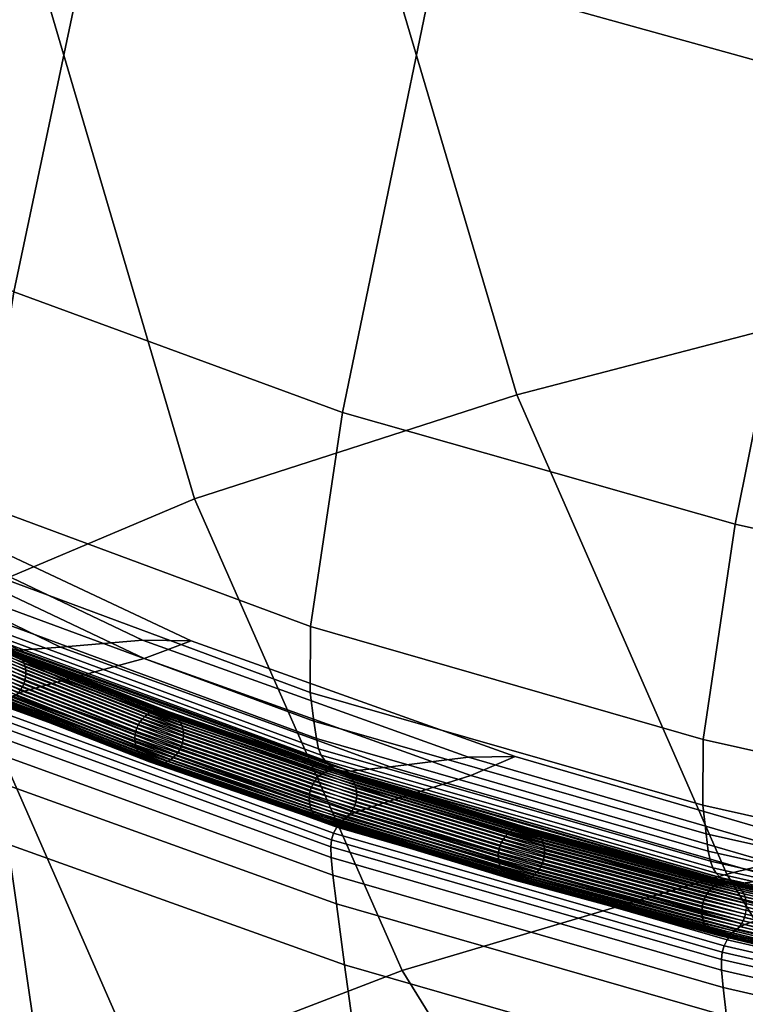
# Model space of a CAD drawing. Header units: millimetres. Extents: x -43 to 657, y -451 to 434.
# Tile 31 of 170: x 26 to 45, y 253 to 279. Entities that reach past the tile are written whole.
import ezdxf

# ---------------------------------------------------------------- set-up
doc = ezdxf.new("R2010")
doc.units = ezdxf.units.MM
doc.layers.add('_P - MAT - F_B - HOR', color=7, linetype='Continuous', lineweight=30, true_color=0xffbf7f)

msp = doc.modelspace()

# ---------------------------------------------------------------- meshes
at = {"layer": '_P - MAT - F_B - HOR'}
mesh = msp.add_polyface(dxfattribs=at)
corners = [(85.17, 258.184, 363.204), (70.091, 260.219, 375.754), (72.328, 271.903, 375.931), (87.359, 269.72, 363.347), (56.514, 262.59, 390.028), (58.817, 274.348, 390.208), (62.583, 288.595, 391.151), (75.927, 286.092, 376.91), (90.799, 283.746, 364.309), (44.51, 265.274, 405.992), (46.872, 277.025, 406.116), (34.133, 268.228, 423.511), (36.543, 279.9, 423.523), (40.522, 294.005, 424.163), (50.769, 291.238, 406.951), (80.695, 298.728, 379.072), (95.274, 296.281, 366.531), (67.616, 301.226, 393.184), (55.99, 303.797, 408.798), (45.853, 306.463, 425.731), (83.273, 304.157, 756.044), (68.072, 301.879, 742.941), (70.423, 290.508, 742.761), (85.573, 292.887, 755.859), (54.458, 299.35, 728.125), (56.867, 287.962, 727.973), (60.802, 273.953, 727.063), (74.211, 276.507, 741.767), (89.205, 279, 754.823), (42.46, 296.588, 711.706), (44.919, 285.271, 711.611), (34.68, 282.431, 693.823), (38.741, 268.691, 693.256), (48.959, 271.353, 710.832), (79.276, 263.577, 739.53), (93.967, 266.131, 752.475), (66.13, 261.042, 725.001), (72.502, 249.937, 721.983), (85.353, 252.436, 736.292), (54.455, 258.532, 709.002), (44.29, 256.025, 691.755), (61.018, 247.504, 706.297), (84.294, 252.6, 363.322), (69.231, 254.569, 375.886), (69.134, 252.843, 376.096), (55.615, 255.17, 390.433), (55.667, 256.904, 390.184), (43.67, 259.584, 406.182), (43.655, 257.845, 406.455), (41.494, 302.148, 711.554), (53.508, 304.943, 727.997), (57.444, 252.325, 392.494), (45.735, 255.035, 408.392), (47.636, 255.689, 409.552), (59.208, 252.957, 393.863), (35.504, 257.993, 425.765), (37.522, 258.628, 426.723), (38.696, 259.132, 427.253), (48.742, 256.205, 410.201), (60.238, 253.46, 394.639), (69.156, 252.089, 376.254), (69.176, 251.627, 376.356), (55.715, 253.958, 390.739), (55.673, 254.416, 390.619), (35.394, 258.861, 425.536), (45.635, 255.904, 408.159), (47.579, 256.175, 409.422), (37.46, 259.113, 426.595), (57.378, 253.201, 392.277), (59.171, 253.446, 393.742), (60.238, 253.46, 394.639), (48.742, 256.205, 410.201), (48.742, 256.205, 410.201), (38.696, 259.132, 427.253), (44.198, 253.024, 407.734), (44.282, 252.269, 407.934), (33.973, 255.24, 425.48), (33.88, 256, 425.282), (43.741, 257.089, 406.657), (43.802, 256.632, 406.783), (44.221, 254.13, 407.544), (33.899, 257.104, 425.081), (33.98, 257.264, 425.094), (44.298, 254.291, 407.566), (34.086, 257.407, 425.122), (44.398, 254.435, 407.606), (34.211, 257.527, 425.165), (44.516, 254.557, 407.662), (56.199, 251.741, 391.556), (56.312, 251.861, 391.628), (44.767, 254.691, 407.805), (56.546, 251.993, 391.799), (34.477, 257.659, 425.281), (55.758, 253.686, 390.823), (43.856, 256.362, 406.87), (55.813, 253.514, 390.899), (43.921, 256.192, 406.945), (55.889, 253.373, 390.988), (44.008, 256.053, 407.029), (55.985, 253.254, 391.09), (44.116, 255.936, 407.123), (56.097, 253.162, 391.202), (44.241, 255.847, 407.225), (56.222, 253.1, 391.319), (44.378, 255.787, 407.33), (33.912, 258.817, 424.747), (34.058, 258.756, 424.838), (44.644, 255.777, 407.513), (34.341, 258.744, 424.993), (56.465, 253.086, 391.528)]
mesh.append_faces([[corners[k] for k in face] for face in [(0, 1, 2, 3), (1, 4, 5, 2), (2, 5, 6, 7), (3, 2, 7, 8), (4, 9, 10, 5), (9, 11, 12, 10), (10, 12, 13, 14), (5, 10, 14, 6), (8, 7, 15, 16), (7, 6, 17, 15), (6, 14, 18, 17), (14, 13, 19, 18), (20, 21, 22, 23), (21, 24, 25, 22), (22, 25, 26, 27), (23, 22, 27, 28), (24, 29, 30, 25), (30, 31, 32, 33), (25, 30, 33, 26), (28, 27, 34, 35), (27, 26, 36, 34), (34, 36, 37, 38), (26, 33, 39, 36), (33, 32, 40, 39), (36, 39, 41, 37), (0, 42, 43, 1), (43, 44, 45, 46), (1, 43, 46, 4), (4, 46, 47, 9), (46, 45, 48, 47), (49, 29, 24, 50), (51, 52, 53, 54), (52, 55, 56, 53), (53, 56, 57, 58), (54, 53, 58, 59), (60, 61, 62, 63), (44, 60, 63, 45), (64, 65, 66, 67), (65, 68, 69, 66), (66, 69, 70, 71), (67, 66, 72, 73), (74, 75, 76, 77), (45, 63, 78, 48), (63, 62, 79, 78), (80, 81, 82, 83), (83, 82, 84, 85), (85, 84, 86, 87), (88, 85, 87, 89), (89, 87, 90, 91), (87, 86, 92, 90), (90, 92, 55, 52), (91, 90, 52, 51), (79, 62, 93, 94), (94, 93, 95, 96), (96, 95, 97, 98), (98, 97, 99, 100), (100, 99, 101, 102), (102, 101, 103, 104), (105, 102, 104, 106), (106, 104, 107, 108), (104, 103, 109, 107), (107, 109, 68, 65), (108, 107, 65, 64)]])
mesh = msp.add_polyface(dxfattribs=at)
corners = [(34.133, 268.228, 423.511), (25.444, 271.41, 442.45), (27.882, 282.936, 442.298), (36.543, 279.9, 423.523), (18.531, 274.801, 462.748), (20.952, 286.12, 462.401), (24.919, 299.841, 462.421), (31.891, 296.879, 442.654), (40.522, 294.005, 424.163), (15.764, 289.455, 483.811), (19.619, 302.893, 483.475), (42.46, 296.588, 711.706), (32.216, 293.605, 693.804), (34.68, 282.431, 693.823), (44.919, 285.271, 711.611), (23.853, 290.411, 674.534), (26.244, 279.437, 674.739), (17.339, 287.019, 653.977), (19.6, 276.289, 654.398), (23.418, 263.074, 654.514), (30.218, 265.94, 674.491), (38.741, 268.691, 693.256), (44.51, 265.274, 405.992), (43.67, 259.584, 406.182), (33.285, 262.565, 423.744), (24.566, 265.804, 442.729), (24.535, 264.063, 442.992), (17.564, 267.545, 463.331), (17.632, 269.28, 463.084), (31.108, 300.887, 693.402), (31.251, 299.101, 693.61), (41.494, 302.148, 711.554), (41.349, 303.948, 711.351), (16.322, 294.071, 653.421), (16.456, 292.319, 653.637), (22.918, 295.82, 674.275), (22.779, 297.59, 674.064), (21.961, 265.008, 465.157), (16.864, 268.535, 486.485), (18.197, 268.901, 486.699), (23.254, 265.425, 465.472), (24.701, 300.811, 672.766), (18.295, 297.328, 652.319), (20.54, 297.044, 651.75), (26.875, 300.486, 671.996), (21.866, 296.743, 651.437), (28.159, 300.161, 671.565), (18.303, 296.435, 652.47), (24.706, 299.919, 672.921), (26.878, 299.987, 672.083), (20.545, 296.545, 651.834), (28.159, 300.161, 671.565), (21.866, 296.743, 651.437), (16.323, 295.344, 653.202), (16.317, 294.869, 653.285), (22.776, 298.39, 673.924), (22.784, 298.865, 673.838), (31.105, 301.689, 693.256), (31.112, 302.163, 693.166), (19.698, 265.408, 464.39), (26.684, 262.026, 444.279), (28.846, 262.211, 445.135), (21.93, 265.501, 465.053), (30.134, 262.19, 445.672), (23.254, 265.425, 465.472), (24.613, 263.299, 443.174), (24.669, 262.837, 443.288), (17.655, 266.309, 463.595), (17.615, 266.775, 463.494), (22.809, 299.146, 673.78), (16.347, 295.626, 653.147), (31.136, 302.443, 693.103), (31.183, 302.625, 693.047), (22.857, 299.329, 673.729), (16.397, 295.81, 653.102), (22.934, 299.483, 673.673), (16.476, 295.966, 653.054), (31.257, 302.778, 692.982), (31.356, 302.912, 692.908), (23.038, 299.62, 673.609), (16.582, 296.104, 653.001), (23.165, 299.732, 673.541), (16.712, 296.219, 652.945), (31.477, 303.022, 692.826), (31.615, 303.103, 692.741), (23.309, 299.816, 673.472), (16.861, 296.306, 652.889), (23.6, 299.873, 673.351), (17.161, 296.368, 652.796), (31.893, 303.155, 692.591), (22.766, 302.092, 673.277), (16.296, 298.574, 652.657), (16.325, 298.29, 652.697), (22.794, 301.808, 673.317), (16.378, 298.102, 652.715), (22.844, 301.619, 673.33), (16.459, 297.94, 652.72), (22.923, 301.456, 673.329), (16.568, 297.793, 652.715), (23.028, 301.307, 673.315), (16.7, 297.668, 652.7), (23.156, 301.18, 673.289), (16.85, 297.569, 652.676), (23.301, 301.078, 673.252), (17.152, 297.483, 652.608), (23.593, 300.987, 673.157), (24.723, 262.564, 443.363), (17.699, 266.032, 463.661), (24.791, 262.391, 443.424), (17.762, 265.855, 463.713), (24.883, 262.248, 443.489), (17.851, 265.707, 463.768), (25, 262.126, 443.561), (17.967, 265.58, 463.828), (25.137, 262.031, 443.637), (18.104, 265.479, 463.889), (16.846, 269.031, 486.388), (23.254, 265.425, 465.472), (18.197, 268.901, 486.699)]
mesh.append_faces([[corners[k] for k in face] for face in [(0, 1, 2, 3), (1, 4, 5, 2), (2, 5, 6, 7), (3, 2, 7, 8), (5, 9, 10, 6), (11, 12, 13, 14), (12, 15, 16, 13), (15, 17, 18, 16), (16, 18, 19, 20), (13, 16, 20, 21), (22, 23, 24, 0), (0, 24, 25, 1), (25, 26, 27, 28), (1, 25, 28, 4), (29, 30, 31, 32), (30, 12, 11, 31), (33, 34, 35, 36), (34, 17, 15, 35), (35, 15, 12, 30), (36, 35, 30, 29), (37, 38, 39, 40), (41, 42, 43, 44), (44, 43, 45, 46), (47, 48, 49, 50), (50, 49, 51, 52), (53, 54, 55, 56), (54, 33, 36, 55), (55, 36, 29, 57), (56, 55, 57, 58), (59, 60, 61, 62), (62, 61, 63, 64), (65, 66, 67, 68), (26, 65, 68, 27), (53, 56, 69, 70), (56, 58, 71, 69), (69, 71, 72, 73), (70, 69, 73, 74), (74, 73, 75, 76), (73, 72, 77, 75), (75, 77, 78, 79), (76, 75, 79, 80), (80, 79, 81, 82), (79, 78, 83, 81), (81, 83, 84, 85), (82, 81, 85, 86), (86, 85, 87, 88), (85, 84, 89, 87), (88, 87, 48, 47), (90, 91, 92, 93), (93, 92, 94, 95), (95, 94, 96, 97), (97, 96, 98, 99), (99, 98, 100, 101), (101, 100, 102, 103), (103, 102, 104, 105), (105, 104, 42, 41), (67, 66, 106, 107), (107, 106, 108, 109), (109, 108, 110, 111), (111, 110, 112, 113), (113, 112, 114, 115), (116, 62, 117, 118)]])
mesh = msp.add_polyface(dxfattribs=at)
corners = [(34.851, 248.863, 427.235), (36.415, 239.263, 430.031), (27.623, 242.427, 448.759), (25.977, 252.042, 446.022), (20.529, 245.872, 468.763), (18.786, 255.471, 466.132), (38.741, 268.691, 693.256), (30.218, 265.94, 674.491), (35.706, 253.477, 673.438), (44.29, 256.025, 691.755), (23.418, 263.074, 654.514), (28.791, 250.815, 653.957), (35.46, 240.128, 652.773), (42.396, 242.684, 671.688), (18.328, 260.062, 633.278), (23.589, 247.973, 633.201), (43.67, 259.584, 406.182), (43.655, 257.845, 406.455), (33.28, 260.823, 424.022), (33.285, 262.565, 423.744), (24.535, 264.063, 442.992), (24.566, 265.804, 442.729), (33.973, 255.24, 425.48), (34.184, 253.627, 425.913), (25.292, 256.818, 444.736), (25.099, 258.44, 444.328), (18.085, 260.246, 464.902), (17.925, 261.874, 464.527), (35.504, 257.993, 425.765), (26.773, 261.152, 444.488), (28.895, 261.722, 445.252), (37.522, 258.628, 426.723), (19.753, 264.525, 464.577), (21.961, 265.008, 465.157), (23.254, 265.425, 465.472), (30.134, 262.19, 445.672), (38.696, 259.132, 427.253), (26.684, 262.026, 444.279), (35.394, 258.861, 425.536), (37.46, 259.113, 426.595), (28.846, 262.211, 445.135), (38.696, 259.132, 427.253), (30.134, 262.19, 445.672), (33.376, 260.064, 424.22), (24.613, 263.299, 443.174), (33.442, 259.606, 424.345), (24.669, 262.837, 443.288), (44.155, 253.486, 407.618), (44.198, 253.024, 407.734), (33.88, 256, 425.282), (33.832, 256.462, 425.167), (25.024, 259.205, 444.147), (24.987, 259.67, 444.041), (17.877, 262.644, 464.365), (17.858, 263.113, 464.269), (43.741, 257.089, 406.657), (43.802, 256.632, 406.783), (24.984, 259.952, 443.985), (33.822, 256.742, 425.108), (17.866, 263.397, 464.218), (17.905, 263.587, 464.194), (25.015, 260.143, 443.962), (33.846, 256.933, 425.085), (25.076, 260.313, 443.954), (33.899, 257.104, 425.081), (17.974, 263.755, 464.184), (18.072, 263.91, 464.184), (25.165, 260.471, 443.96), (33.98, 257.264, 425.094), (25.278, 260.61, 443.979), (34.086, 257.407, 425.122), (18.194, 264.045, 464.195), (18.336, 264.156, 464.217), (25.412, 260.727, 444.011), (34.211, 257.527, 425.165), (25.693, 260.85, 444.102), (34.477, 257.659, 425.281), (18.629, 264.268, 464.284), (33.501, 259.336, 424.428), (24.723, 262.564, 443.363), (33.57, 259.165, 424.497), (24.791, 262.391, 443.424), (33.663, 259.026, 424.573), (24.883, 262.248, 443.489), (33.778, 258.908, 424.658), (25, 262.126, 443.561), (33.912, 258.817, 424.747), (25.137, 262.031, 443.637), (34.058, 258.756, 424.838), (25.288, 261.965, 443.713), (18.104, 265.479, 463.889), (18.258, 265.406, 463.95), (25.583, 261.943, 443.839), (18.56, 265.371, 464.05), (34.341, 258.744, 424.993), (19.698, 265.408, 464.39), (44.147, 253.767, 407.56), (44.17, 253.958, 407.541), (44.221, 254.13, 407.544), (43.856, 256.362, 406.87), (43.921, 256.192, 406.945), (44.008, 256.053, 407.029), (44.116, 255.936, 407.123), (44.241, 255.847, 407.225)]
mesh.append_faces([[corners[k] for k in face] for face in [(0, 1, 2, 3), (3, 2, 4, 5), (6, 7, 8, 9), (7, 10, 11, 8), (8, 11, 12, 13), (10, 14, 15, 11), (16, 17, 18, 19), (19, 18, 20, 21), (22, 23, 24, 25), (23, 0, 3, 24), (24, 3, 5, 26), (25, 24, 26, 27), (28, 29, 30, 31), (29, 32, 33, 30), (30, 33, 34, 35), (31, 30, 35, 36), (37, 38, 39, 40), (40, 39, 41, 42), (18, 43, 44, 20), (43, 45, 46, 44), (47, 48, 49, 50), (50, 49, 51, 52), (49, 22, 25, 51), (51, 25, 27, 53), (52, 51, 53, 54), (55, 56, 45, 43), (17, 55, 43, 18), (50, 52, 57, 58), (52, 54, 59, 57), (57, 59, 60, 61), (58, 57, 61, 62), (62, 61, 63, 64), (61, 60, 65, 63), (63, 65, 66, 67), (64, 63, 67, 68), (68, 67, 69, 70), (67, 66, 71, 69), (69, 71, 72, 73), (70, 69, 73, 74), (74, 73, 75, 76), (73, 72, 77, 75), (75, 77, 32, 29), (76, 75, 29, 28), (46, 45, 78, 79), (79, 78, 80, 81), (81, 80, 82, 83), (83, 82, 84, 85), (85, 84, 86, 87), (87, 86, 88, 89), (90, 87, 89, 91), (91, 89, 92, 93), (89, 88, 94, 92), (92, 94, 38, 37), (93, 92, 37, 95), (47, 50, 58, 96), (96, 58, 62, 97), (97, 62, 64, 98), (45, 56, 99, 78), (78, 99, 100, 80), (80, 100, 101, 82), (82, 101, 102, 84), (84, 102, 103, 86)]])
mesh = msp.add_polyface(dxfattribs=at)
corners = [(28.788, 260.056, 433.959), (24.594, 261.7, 443.607), (24.653, 261.771, 443.619), (28.845, 260.128, 433.973), (24.719, 261.835, 443.635), (28.91, 260.192, 433.992), (24.792, 261.889, 443.656), (28.981, 260.247, 434.016), (24.87, 261.933, 443.68), (29.058, 260.292, 434.045), (28.653, 259.712, 433.954), (24.456, 261.357, 443.609), (24.475, 261.448, 443.601), (28.672, 259.803, 433.947), (24.505, 261.536, 443.598), (28.701, 259.892, 433.945), (24.545, 261.621, 443.6), (28.74, 259.977, 433.949), (28.689, 259.351, 434.031), (24.492, 260.996, 443.685), (24.467, 261.082, 443.66), (28.664, 259.438, 434.005), (24.452, 261.172, 443.639), (28.649, 259.527, 433.983), (24.449, 261.264, 443.622), (28.646, 259.619, 433.966), (28.885, 259.072, 434.171), (24.693, 260.715, 443.816), (24.63, 260.773, 443.78), (28.823, 259.129, 434.132), (24.575, 260.84, 443.746), (28.769, 259.196, 434.096), (24.529, 260.915, 443.714), (28.724, 259.27, 434.062), (29.19, 258.947, 434.335), (25.005, 260.588, 443.965), (24.921, 260.602, 443.928), (29.108, 258.961, 434.294), (24.84, 260.629, 443.89), (29.029, 258.987, 434.253), (24.764, 260.666, 443.853), (28.954, 259.024, 434.211), (29.522, 259.012, 434.479), (25.343, 260.649, 444.093), (25.261, 260.616, 444.065), (29.441, 258.978, 434.448), (25.176, 260.595, 444.034), (29.358, 258.956, 434.412), (25.09, 260.585, 444), (29.274, 258.946, 434.375), (29.791, 259.248, 434.566), (25.619, 260.883, 444.166), (25.56, 260.811, 444.155), (29.734, 259.175, 434.551), (25.494, 260.748, 444.138), (29.669, 259.111, 434.532), (21.878, 262.578, 454.108), (21.818, 262.507, 454.099), (25.422, 260.694, 444.118), (29.598, 259.056, 434.508), (25.757, 261.226, 444.164), (22.019, 262.92, 454.099), (21.999, 262.829, 454.108), (25.738, 261.135, 444.172), (21.969, 262.741, 454.112), (25.708, 261.046, 444.175), (25.708, 261.046, 444.175), (21.969, 262.741, 454.112), (21.928, 262.657, 454.112), (25.668, 260.962, 444.173), (25.721, 261.587, 444.088), (21.982, 263.281, 454.025), (22.008, 263.195, 454.049), (25.746, 261.501, 444.114), (22.023, 263.105, 454.069), (25.761, 261.411, 444.135), (22.026, 263.013, 454.086), (25.764, 261.319, 444.152), (29.694, 260.232, 434.353), (25.52, 261.868, 443.958), (25.583, 261.81, 443.994), (29.756, 260.174, 434.392), (25.638, 261.743, 444.028), (29.81, 260.108, 434.429), (21.842, 263.505, 453.937), (21.898, 263.438, 453.968), (21.945, 263.363, 453.998), (25.684, 261.668, 444.06), (29.389, 260.356, 434.189), (25.208, 261.995, 443.809), (25.292, 261.981, 443.846), (29.472, 260.342, 434.23), (25.373, 261.954, 443.883), (29.551, 260.317, 434.271), (25.449, 261.917, 443.921), (29.625, 260.28, 434.313), (24.952, 261.966, 443.709), (29.138, 260.326, 434.077), (25.037, 261.988, 443.74), (29.221, 260.348, 434.112), (25.123, 261.998, 443.773), (29.305, 260.358, 434.149)]
mesh.append_faces([[corners[k] for k in face] for face in [(0, 1, 2, 3), (3, 2, 4, 5), (5, 4, 6, 7), (7, 6, 8, 9), (10, 11, 12, 13), (13, 12, 14, 15), (15, 14, 16, 17), (17, 16, 1, 0), (18, 19, 20, 21), (21, 20, 22, 23), (23, 22, 24, 25), (25, 24, 11, 10), (26, 27, 28, 29), (29, 28, 30, 31), (31, 30, 32, 33), (33, 32, 19, 18), (34, 35, 36, 37), (37, 36, 38, 39), (39, 38, 40, 41), (41, 40, 27, 26), (42, 43, 44, 45), (45, 44, 46, 47), (47, 46, 48, 49), (49, 48, 35, 34), (50, 51, 52, 53), (53, 52, 54, 55), (51, 56, 57, 52), (55, 54, 58, 59), (59, 58, 43, 42), (60, 61, 62, 63), (63, 62, 64, 65), (66, 67, 68, 69), (69, 68, 56, 51), (70, 71, 72, 73), (73, 72, 74, 75), (75, 74, 76, 77), (77, 76, 61, 60), (78, 79, 80, 81), (81, 80, 82, 83), (80, 84, 85, 82), (82, 85, 86, 87), (87, 86, 71, 70), (88, 89, 90, 91), (91, 90, 92, 93), (93, 92, 94, 95), (95, 94, 79, 78), (9, 8, 96, 97), (97, 96, 98, 99), (99, 98, 100, 101), (101, 100, 89, 88)]])
mesh = msp.add_polyface(dxfattribs=at)
corners = [(33.393, 258.473, 424.649), (28.788, 260.056, 433.959), (28.845, 260.128, 433.973), (33.448, 258.545, 424.666), (28.91, 260.192, 433.992), (33.511, 258.61, 424.689), (28.981, 260.247, 434.016), (33.581, 258.665, 424.716), (29.058, 260.292, 434.045), (33.655, 258.711, 424.748), (33.261, 258.127, 424.637), (28.653, 259.712, 433.954), (28.672, 259.803, 433.947), (33.279, 258.219, 424.631), (28.701, 259.892, 433.945), (33.307, 258.308, 424.631), (28.74, 259.977, 433.949), (33.345, 258.393, 424.637), (33.296, 257.767, 424.717), (28.689, 259.351, 434.031), (28.664, 259.438, 434.005), (33.271, 257.853, 424.689), (28.649, 259.527, 433.983), (33.257, 257.943, 424.666), (28.646, 259.619, 433.966), (33.254, 258.035, 424.649), (33.487, 257.489, 424.866), (28.885, 259.072, 434.171), (28.823, 259.129, 434.132), (33.427, 257.546, 424.824), (28.769, 259.196, 434.096), (33.374, 257.612, 424.785), (28.724, 259.27, 434.062), (33.33, 257.687, 424.749), (33.785, 257.367, 425.044), (29.19, 258.947, 434.335), (29.108, 258.961, 434.294), (33.705, 257.38, 424.999), (29.029, 258.987, 434.253), (33.627, 257.405, 424.954), (28.954, 259.024, 434.211), (33.555, 257.442, 424.909), (34.108, 257.434, 425.205), (29.522, 259.012, 434.479), (29.441, 258.978, 434.448), (34.03, 257.4, 425.169), (29.358, 258.956, 434.412), (33.949, 257.377, 425.13), (29.274, 258.946, 434.375), (33.867, 257.366, 425.088), (34.371, 257.672, 425.304), (29.791, 259.248, 434.566), (29.734, 259.175, 434.551), (34.315, 257.6, 425.287), (29.669, 259.111, 434.532), (34.252, 257.535, 425.264), (29.598, 259.056, 434.508), (34.183, 257.48, 425.237), (29.926, 259.592, 434.57), (25.757, 261.226, 444.164), (25.738, 261.135, 444.172), (29.908, 259.5, 434.577), (25.708, 261.046, 444.175), (29.879, 259.412, 434.579), (29.879, 259.412, 434.579), (25.708, 261.046, 444.175), (25.668, 260.962, 444.173), (29.84, 259.327, 434.575), (25.619, 260.883, 444.166), (34.418, 257.752, 425.316), (29.891, 259.952, 434.493), (25.721, 261.587, 444.088), (25.746, 261.501, 444.114), (29.916, 259.866, 434.519), (25.761, 261.411, 444.135), (29.93, 259.776, 434.541), (25.764, 261.319, 444.152), (29.934, 259.684, 434.558), (34.276, 258.656, 425.087), (29.694, 260.232, 434.353), (29.756, 260.174, 434.392), (34.337, 258.599, 425.129), (29.81, 260.108, 434.429), (34.389, 258.533, 425.168), (25.638, 261.743, 444.028), (25.684, 261.668, 444.06), (29.855, 260.033, 434.462), (33.979, 258.778, 424.908), (29.389, 260.356, 434.189), (29.472, 260.342, 434.23), (34.059, 258.765, 424.953), (29.551, 260.317, 434.271), (34.136, 258.74, 424.999), (29.625, 260.28, 434.313), (34.209, 258.703, 425.043), (29.138, 260.326, 434.077), (33.734, 258.745, 424.784), (29.221, 260.348, 434.112), (33.815, 258.768, 424.823), (29.305, 260.358, 434.149), (33.897, 258.779, 424.865)]
mesh.append_faces([[corners[k] for k in face] for face in [(0, 1, 2, 3), (3, 2, 4, 5), (5, 4, 6, 7), (7, 6, 8, 9), (10, 11, 12, 13), (13, 12, 14, 15), (15, 14, 16, 17), (17, 16, 1, 0), (18, 19, 20, 21), (21, 20, 22, 23), (23, 22, 24, 25), (25, 24, 11, 10), (26, 27, 28, 29), (29, 28, 30, 31), (31, 30, 32, 33), (33, 32, 19, 18), (34, 35, 36, 37), (37, 36, 38, 39), (39, 38, 40, 41), (41, 40, 27, 26), (42, 43, 44, 45), (45, 44, 46, 47), (47, 46, 48, 49), (49, 48, 35, 34), (50, 51, 52, 53), (53, 52, 54, 55), (55, 54, 56, 57), (57, 56, 43, 42), (58, 59, 60, 61), (61, 60, 62, 63), (64, 65, 66, 67), (67, 66, 68, 51), (69, 67, 51, 50), (70, 71, 72, 73), (73, 72, 74, 75), (75, 74, 76, 77), (77, 76, 59, 58), (78, 79, 80, 81), (81, 80, 82, 83), (82, 84, 85, 86), (86, 85, 71, 70), (87, 88, 89, 90), (90, 89, 91, 92), (92, 91, 93, 94), (94, 93, 79, 78), (9, 8, 95, 96), (96, 95, 97, 98), (98, 97, 99, 100), (100, 99, 88, 87)]])
mesh = msp.add_polyface(dxfattribs=at)
corners = [(38.385, 256.951, 415.68), (33.393, 258.473, 424.649), (33.448, 258.545, 424.666), (38.439, 257.025, 415.7), (33.511, 258.61, 424.689), (38.5, 257.09, 415.726), (33.581, 258.665, 424.716), (38.568, 257.146, 415.757), (33.655, 258.711, 424.748), (38.64, 257.192, 415.793), (38.257, 256.605, 415.662), (33.261, 258.127, 424.637), (33.279, 258.219, 424.631), (38.275, 256.697, 415.657), (33.307, 258.308, 424.631), (38.302, 256.786, 415.659), (33.345, 258.393, 424.637), (38.339, 256.871, 415.666), (38.291, 256.245, 415.743), (33.296, 257.767, 424.717), (33.271, 257.853, 424.689), (38.267, 256.331, 415.714), (33.257, 257.943, 424.666), (38.254, 256.42, 415.691), (33.254, 258.035, 424.649), (38.25, 256.512, 415.674), (38.478, 255.968, 415.901), (33.487, 257.489, 424.866), (33.427, 257.546, 424.824), (38.419, 256.025, 415.857), (33.374, 257.612, 424.785), (38.368, 256.091, 415.815), (33.33, 257.687, 424.749), (38.325, 256.165, 415.777), (38.767, 255.849, 416.094), (33.785, 257.367, 425.044), (33.705, 257.38, 424.999), (38.689, 255.862, 416.046), (33.627, 257.405, 424.954), (38.614, 255.886, 415.997), (33.555, 257.442, 424.909), (38.543, 255.922, 415.948), (39.081, 255.919, 416.271), (34.108, 257.434, 425.205), (34.03, 257.4, 425.169), (39.005, 255.884, 416.231), (33.949, 257.377, 425.13), (38.926, 255.86, 416.188), (33.867, 257.366, 425.088), (38.846, 255.849, 416.142), (39.337, 256.159, 416.383), (34.371, 257.672, 425.304), (34.315, 257.6, 425.287), (39.282, 256.086, 416.363), (34.252, 257.535, 425.264), (39.221, 256.021, 416.337), (34.183, 257.48, 425.237), (39.154, 255.965, 416.306), (39.419, 256.325, 416.405), (34.456, 257.837, 425.321), (34.418, 257.752, 425.316), (39.382, 256.239, 416.397), (39.244, 257.142, 416.162), (34.276, 258.656, 425.087), (34.337, 258.599, 425.129), (39.303, 257.085, 416.207), (34.389, 258.533, 425.168), (39.354, 257.02, 416.249), (34.433, 258.458, 425.204), (39.397, 256.946, 416.287), (38.955, 257.262, 415.969), (33.979, 258.778, 424.908), (34.059, 258.765, 424.953), (39.033, 257.249, 416.018), (34.136, 258.74, 424.999), (39.108, 257.225, 416.067), (34.209, 258.703, 425.043), (39.179, 257.189, 416.115), (33.734, 258.745, 424.784), (38.717, 257.227, 415.832), (33.815, 258.768, 424.823), (38.795, 257.25, 415.875), (33.897, 258.779, 424.865), (38.875, 257.262, 415.921), (34.503, 258.018, 425.315), (29.926, 259.592, 434.57), (29.908, 259.5, 434.577), (34.485, 257.926, 425.321), (29.879, 259.412, 434.579), (34.456, 257.837, 425.321), (34.456, 257.837, 425.321), (29.879, 259.412, 434.579), (29.84, 259.327, 434.575), (34.468, 258.378, 425.236), (29.891, 259.952, 434.493), (29.916, 259.866, 434.519), (34.493, 258.292, 425.264), (29.93, 259.776, 434.541), (34.507, 258.202, 425.286), (29.934, 259.684, 434.558), (34.51, 258.11, 425.304), (29.81, 260.108, 434.429), (29.855, 260.033, 434.462)]
mesh.append_faces([[corners[k] for k in face] for face in [(0, 1, 2, 3), (3, 2, 4, 5), (5, 4, 6, 7), (7, 6, 8, 9), (10, 11, 12, 13), (13, 12, 14, 15), (15, 14, 16, 17), (17, 16, 1, 0), (18, 19, 20, 21), (21, 20, 22, 23), (23, 22, 24, 25), (25, 24, 11, 10), (26, 27, 28, 29), (29, 28, 30, 31), (31, 30, 32, 33), (33, 32, 19, 18), (34, 35, 36, 37), (37, 36, 38, 39), (39, 38, 40, 41), (41, 40, 27, 26), (42, 43, 44, 45), (45, 44, 46, 47), (47, 46, 48, 49), (49, 48, 35, 34), (50, 51, 52, 53), (53, 52, 54, 55), (55, 54, 56, 57), (57, 56, 43, 42), (58, 59, 60, 61), (61, 60, 51, 50), (62, 63, 64, 65), (65, 64, 66, 67), (67, 66, 68, 69), (70, 71, 72, 73), (73, 72, 74, 75), (75, 74, 76, 77), (77, 76, 63, 62), (9, 8, 78, 79), (79, 78, 80, 81), (81, 80, 82, 83), (83, 82, 71, 70), (84, 85, 86, 87), (87, 86, 88, 89), (90, 91, 92, 60), (93, 94, 95, 96), (96, 95, 97, 98), (98, 97, 99, 100), (100, 99, 85, 84), (66, 101, 102, 68), (68, 102, 94, 93)]])
mesh = msp.add_polyface(dxfattribs=at)
corners = [(54.455, 258.532, 709.002), (44.29, 256.025, 691.755), (50.951, 245.106, 689.474), (61.018, 247.504, 706.297), (35.706, 253.477, 673.438), (42.396, 242.684, 671.688), (85.353, 252.436, 736.292), (72.502, 249.937, 721.983), (79.566, 240.506, 718.3), (92.169, 242.963, 732.377), (84.294, 252.6, 363.322), (84.158, 250.885, 363.494), (69.134, 252.843, 376.096), (69.231, 254.569, 375.886), (69.288, 247.211, 377.259), (69.41, 245.638, 377.636), (56.196, 247.985, 392.224), (56.032, 249.573, 391.807), (44.481, 250.667, 408.37), (44.282, 252.269, 407.934), (56.867, 243.306, 393.542), (45.145, 245.933, 409.702), (34.851, 248.863, 427.235), (34.184, 253.627, 425.913), (33.973, 255.24, 425.48), (85.376, 247.9, 365.653), (70.656, 249.927, 378.217), (72.255, 250.506, 379.797), (86.786, 248.423, 367.428), (57.444, 252.325, 392.494), (59.208, 252.957, 393.863), (60.238, 253.46, 394.639), (73.195, 250.979, 380.702), (87.619, 248.865, 368.454), (57.378, 253.201, 392.277), (70.632, 250.811, 378.034), (72.242, 251, 379.695), (59.171, 253.446, 393.742), (85.388, 248.792, 365.506), (86.792, 248.921, 367.347), (87.619, 248.865, 368.454), (73.195, 250.979, 380.702), (73.195, 250.979, 380.702), (60.238, 253.46, 394.639), (84.151, 250.131, 363.622), (69.156, 252.089, 376.254), (84.152, 249.668, 363.707), (69.176, 251.627, 376.356), (84.114, 246.444, 364.241), (84.103, 245.978, 364.31), (69.269, 247.965, 377.103), (69.263, 248.429, 377.015), (84.093, 245.225, 364.436), (55.977, 250.327, 391.622), (55.95, 250.79, 391.516), (44.198, 253.024, 407.734), (44.155, 253.486, 407.618), (69.274, 248.713, 376.978), (84.133, 246.729, 364.217), (55.95, 251.072, 391.466), (55.977, 251.264, 391.455), (69.305, 248.906, 376.978), (84.167, 246.921, 364.228), (69.358, 249.077, 377.005), (84.218, 247.092, 364.268), (56.029, 251.437, 391.468), (56.104, 251.598, 391.502), (69.431, 249.237, 377.054), (84.288, 247.251, 364.331), (69.522, 249.379, 377.124), (84.371, 247.39, 364.417), (56.199, 251.741, 391.556), (56.312, 251.861, 391.628), (69.627, 249.496, 377.212), (84.467, 247.504, 364.521), (69.841, 249.621, 377.414), (84.658, 247.622, 364.751), (56.546, 251.993, 391.799), (55.715, 253.958, 390.739), (69.204, 251.353, 376.433), (55.758, 253.686, 390.823), (84.167, 249.391, 363.775), (84.198, 249.213, 363.846), (69.247, 251.178, 376.507), (55.813, 253.514, 390.899), (69.309, 251.033, 376.597), (55.889, 253.373, 390.988), (84.248, 249.066, 363.937), (84.314, 248.939, 364.048), (69.39, 250.911, 376.704), (55.985, 253.254, 391.09), (69.487, 250.814, 376.824), (56.097, 253.162, 391.202), (84.395, 248.838, 364.174), (84.487, 248.767, 364.31), (69.596, 250.748, 376.951), (56.222, 253.1, 391.319), (69.813, 250.726, 377.185), (56.465, 253.086, 391.528), (84.674, 248.737, 364.566), (44.147, 253.767, 407.56), (44.17, 253.958, 407.541), (44.221, 254.13, 407.544), (44.298, 254.291, 407.566), (44.398, 254.435, 407.606)]
mesh.append_faces([[corners[k] for k in face] for face in [(0, 1, 2, 3), (1, 4, 5, 2), (6, 7, 8, 9), (10, 11, 12, 13), (14, 15, 16, 17), (17, 16, 18, 19), (16, 20, 21, 18), (18, 21, 22, 23), (19, 18, 23, 24), (25, 26, 27, 28), (26, 29, 30, 27), (27, 30, 31, 32), (28, 27, 32, 33), (34, 35, 36, 37), (35, 38, 39, 36), (36, 39, 40, 41), (37, 36, 42, 43), (11, 44, 45, 12), (44, 46, 47, 45), (48, 49, 50, 51), (49, 52, 14, 50), (50, 14, 17, 53), (51, 50, 53, 54), (54, 53, 55, 56), (53, 17, 19, 55), (48, 51, 57, 58), (51, 54, 59, 57), (57, 59, 60, 61), (58, 57, 61, 62), (62, 61, 63, 64), (61, 60, 65, 63), (63, 65, 66, 67), (64, 63, 67, 68), (68, 67, 69, 70), (67, 66, 71, 69), (69, 71, 72, 73), (70, 69, 73, 74), (74, 73, 75, 76), (73, 72, 77, 75), (75, 77, 29, 26), (76, 75, 26, 25), (78, 47, 79, 80), (47, 46, 81, 79), (79, 81, 82, 83), (80, 79, 83, 84), (84, 83, 85, 86), (83, 82, 87, 85), (85, 87, 88, 89), (86, 85, 89, 90), (90, 89, 91, 92), (89, 88, 93, 91), (91, 93, 94, 95), (92, 91, 95, 96), (96, 95, 97, 98), (95, 94, 99, 97), (97, 99, 38, 35), (98, 97, 35, 34), (54, 56, 100, 59), (59, 100, 101, 60), (60, 101, 102, 65), (65, 102, 103, 66), (66, 103, 104, 71)]])
mesh = msp.add_polyface(dxfattribs=at)
corners = [(43.76, 255.497, 407.067), (38.385, 256.951, 415.68), (38.439, 257.025, 415.7), (43.812, 255.571, 407.09), (38.5, 257.09, 415.726), (43.871, 255.636, 407.118), (38.568, 257.146, 415.757), (43.937, 255.693, 407.153), (38.64, 257.192, 415.793), (44.007, 255.74, 407.192), (43.636, 255.15, 407.042), (38.257, 256.605, 415.662), (38.275, 256.697, 415.657), (43.653, 255.241, 407.038), (38.302, 256.786, 415.659), (43.68, 255.331, 407.041), (38.339, 256.871, 415.666), (43.715, 255.417, 407.05), (43.669, 254.79, 407.124), (38.291, 256.245, 415.743), (38.267, 256.331, 415.714), (43.646, 254.876, 407.094), (38.254, 256.42, 415.691), (43.633, 254.965, 407.071), (38.25, 256.512, 415.674), (43.629, 255.057, 407.053), (43.85, 254.515, 407.292), (38.478, 255.968, 415.901), (38.419, 256.025, 415.857), (43.793, 254.571, 407.244), (38.368, 256.091, 415.815), (43.743, 254.636, 407.2), (38.325, 256.165, 415.777), (43.702, 254.71, 407.16), (44.13, 254.398, 407.499), (38.767, 255.849, 416.094), (38.689, 255.862, 416.046), (44.055, 254.41, 407.446), (38.614, 255.886, 415.997), (43.982, 254.433, 407.394), (38.543, 255.922, 415.948), (43.913, 254.469, 407.342), (44.434, 254.47, 407.691), (39.081, 255.919, 416.271), (39.005, 255.884, 416.231), (44.36, 254.435, 407.647), (38.926, 255.86, 416.188), (44.284, 254.41, 407.6), (38.846, 255.849, 416.142), (44.207, 254.398, 407.551), (44.681, 254.713, 407.816), (39.337, 256.159, 416.383), (39.282, 256.086, 416.363), (44.629, 254.639, 407.793), (39.221, 256.021, 416.337), (44.57, 254.573, 407.765), (39.154, 255.965, 416.306), (44.504, 254.517, 407.73), (39.464, 256.506, 416.401), (34.503, 258.018, 425.315), (34.485, 257.926, 425.321), (39.447, 256.414, 416.406), (34.456, 257.837, 425.321), (39.419, 256.325, 416.405), (44.761, 254.879, 407.842), (39.419, 256.325, 416.405), (39.382, 256.239, 416.397), (44.726, 254.793, 407.832), (39.431, 256.865, 416.32), (34.468, 258.378, 425.236), (34.493, 258.292, 425.264), (39.454, 256.78, 416.349), (34.507, 258.202, 425.286), (39.468, 256.69, 416.372), (34.51, 258.11, 425.304), (39.471, 256.598, 416.39), (44.591, 255.695, 407.591), (39.244, 257.142, 416.162), (39.303, 257.085, 416.207), (44.648, 255.639, 407.639), (39.354, 257.02, 416.249), (44.698, 255.573, 407.683), (39.397, 256.946, 416.287), (44.739, 255.5, 407.723), (34.433, 258.458, 425.204), (44.772, 255.42, 407.759), (44.311, 255.812, 407.384), (38.955, 257.262, 415.969), (39.033, 257.249, 416.018), (44.387, 255.8, 407.437), (39.108, 257.225, 416.067), (44.459, 255.776, 407.489), (39.179, 257.189, 416.115), (44.528, 255.741, 407.541), (38.717, 257.227, 415.832), (44.081, 255.775, 407.235), (38.795, 257.25, 415.875), (44.157, 255.799, 407.283), (38.875, 257.262, 415.921), (44.234, 255.812, 407.332)]
mesh.append_faces([[corners[k] for k in face] for face in [(0, 1, 2, 3), (3, 2, 4, 5), (5, 4, 6, 7), (7, 6, 8, 9), (10, 11, 12, 13), (13, 12, 14, 15), (15, 14, 16, 17), (17, 16, 1, 0), (18, 19, 20, 21), (21, 20, 22, 23), (23, 22, 24, 25), (25, 24, 11, 10), (26, 27, 28, 29), (29, 28, 30, 31), (31, 30, 32, 33), (33, 32, 19, 18), (34, 35, 36, 37), (37, 36, 38, 39), (39, 38, 40, 41), (41, 40, 27, 26), (42, 43, 44, 45), (45, 44, 46, 47), (47, 46, 48, 49), (49, 48, 35, 34), (50, 51, 52, 53), (53, 52, 54, 55), (55, 54, 56, 57), (57, 56, 43, 42), (58, 59, 60, 61), (61, 60, 62, 63), (64, 65, 66, 67), (67, 66, 51, 50), (68, 69, 70, 71), (71, 70, 72, 73), (73, 72, 74, 75), (75, 74, 59, 58), (76, 77, 78, 79), (79, 78, 80, 81), (81, 80, 82, 83), (82, 84, 69, 68), (83, 82, 68, 85), (86, 87, 88, 89), (89, 88, 90, 91), (91, 90, 92, 93), (93, 92, 77, 76), (9, 8, 94, 95), (95, 94, 96, 97), (97, 96, 98, 99), (99, 98, 87, 86)]])
mesh = msp.add_polyface(dxfattribs=at)
corners = [(49.515, 254.116, 398.824), (43.76, 255.497, 407.067), (43.812, 255.571, 407.09), (49.566, 254.19, 398.85), (43.871, 255.636, 407.118), (49.623, 254.256, 398.882), (43.937, 255.693, 407.153), (49.685, 254.313, 398.92), (44.007, 255.74, 407.192), (49.753, 254.36, 398.962), (49.396, 253.767, 398.793), (43.636, 255.15, 407.042), (43.653, 255.241, 407.038), (49.413, 253.859, 398.79), (43.68, 255.331, 407.041), (49.438, 253.949, 398.794), (43.715, 255.417, 407.05), (49.473, 254.035, 398.806), (49.428, 253.408, 398.877), (43.669, 254.79, 407.124), (43.646, 254.876, 407.094), (49.406, 253.493, 398.846), (43.633, 254.965, 407.071), (49.393, 253.582, 398.821), (43.629, 255.057, 407.053), (49.39, 253.674, 398.804), (49.603, 253.134, 399.053), (43.85, 254.515, 407.292), (43.793, 254.571, 407.244), (49.548, 253.19, 399.002), (43.743, 254.636, 407.2), (49.5, 253.255, 398.956), (43.702, 254.71, 407.16), (49.46, 253.328, 398.914), (49.873, 253.019, 399.274), (44.13, 254.398, 407.499), (44.055, 254.41, 407.446), (49.8, 253.03, 399.218), (43.982, 254.433, 407.394), (49.73, 253.054, 399.162), (43.913, 254.469, 407.342), (49.664, 253.088, 399.106), (50.166, 253.094, 399.482), (44.434, 254.47, 407.691), (44.36, 254.435, 407.647), (50.095, 253.058, 399.435), (44.284, 254.41, 407.6), (50.021, 253.033, 399.384), (44.207, 254.398, 407.551), (49.947, 253.02, 399.33), (50.404, 253.339, 399.62), (44.681, 254.713, 407.816), (44.629, 254.639, 407.793), (50.353, 253.265, 399.594), (44.57, 254.573, 407.765), (50.296, 253.199, 399.562), (44.504, 254.517, 407.73), (50.233, 253.141, 399.525), (50.506, 253.595, 399.654), (44.788, 254.968, 407.845), (44.761, 254.879, 407.842), (50.481, 253.506, 399.65), (44.805, 255.06, 407.841), (39.464, 256.506, 416.401), (39.447, 256.414, 416.406), (39.419, 256.325, 416.405), (44.761, 254.879, 407.842), (50.481, 253.506, 399.65), (44.761, 254.879, 407.842), (44.726, 254.793, 407.832), (50.446, 253.42, 399.638), (50.49, 254.047, 399.568), (44.772, 255.42, 407.759), (44.795, 255.334, 407.788), (50.513, 253.961, 399.598), (39.431, 256.865, 416.32), (39.454, 256.78, 416.349), (39.468, 256.69, 416.372), (44.808, 255.245, 407.812), (39.471, 256.598, 416.39), (44.812, 255.153, 407.83), (50.316, 254.321, 399.391), (44.591, 255.695, 407.591), (44.648, 255.639, 407.639), (50.371, 254.265, 399.442), (44.698, 255.573, 407.683), (50.419, 254.2, 399.489), (44.739, 255.5, 407.723), (50.459, 254.127, 399.531), (50.046, 254.435, 399.17), (44.311, 255.812, 407.384), (44.387, 255.8, 407.437), (50.119, 254.424, 399.226), (44.459, 255.776, 407.489), (50.189, 254.401, 399.283), (44.528, 255.741, 407.541), (50.255, 254.366, 399.338), (44.081, 255.775, 407.235), (49.824, 254.396, 399.01), (44.157, 255.799, 407.283), (49.897, 254.421, 399.061), (44.234, 255.812, 407.332), (49.972, 254.434, 399.114)]
mesh.append_faces([[corners[k] for k in face] for face in [(0, 1, 2, 3), (3, 2, 4, 5), (5, 4, 6, 7), (7, 6, 8, 9), (10, 11, 12, 13), (13, 12, 14, 15), (15, 14, 16, 17), (17, 16, 1, 0), (18, 19, 20, 21), (21, 20, 22, 23), (23, 22, 24, 25), (25, 24, 11, 10), (26, 27, 28, 29), (29, 28, 30, 31), (31, 30, 32, 33), (33, 32, 19, 18), (34, 35, 36, 37), (37, 36, 38, 39), (39, 38, 40, 41), (41, 40, 27, 26), (42, 43, 44, 45), (45, 44, 46, 47), (47, 46, 48, 49), (49, 48, 35, 34), (50, 51, 52, 53), (53, 52, 54, 55), (55, 54, 56, 57), (57, 56, 43, 42), (58, 59, 60, 61), (62, 63, 64, 59), (59, 64, 65, 66), (67, 68, 69, 70), (70, 69, 51, 50), (71, 72, 73, 74), (72, 75, 76, 73), (73, 76, 77, 78), (78, 77, 79, 80), (80, 79, 63, 62), (81, 82, 83, 84), (84, 83, 85, 86), (86, 85, 87, 88), (88, 87, 72, 71), (89, 90, 91, 92), (92, 91, 93, 94), (94, 93, 95, 96), (96, 95, 82, 81), (9, 8, 97, 98), (98, 97, 99, 100), (100, 99, 101, 102), (102, 101, 90, 89)]])

doc.saveas('drawing.dxf')
